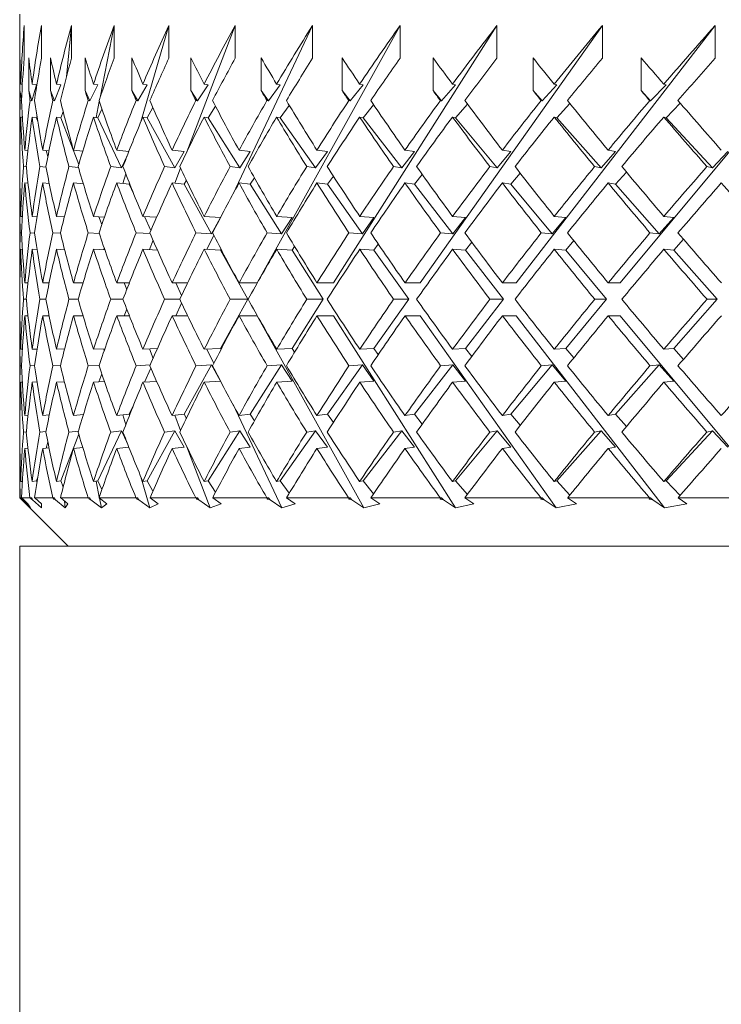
# Model space of a CAD drawing. Header units: inches. Extents: x 1.9 to 18.8, y 1.1 to 16.1.
# Tile 16 of 34: x 10.299 to 10.752, y 10.506 to 11.143. Entities that reach past the tile are written whole.
import ezdxf

# ---------------------------------------------------------------- set-up
doc = ezdxf.new("R2010")
doc.units = ezdxf.units.IN
doc.header["$MEASUREMENT"] = 0

msp = doc.modelspace()

# ---------------------------------------------------------------- linework, layer by layer
at = {"color": 7, "linetype": 'Continuous', "lineweight": 15}
for p, q in [((10.29859, 11.14617), (10.29859, 11.06871)), ((10.30146, 11.13884), (10.30146, 11.11763)), ((10.31259, 11.13884), (10.31259, 11.11763)), ((10.32876, 11.10561), (10.33202, 11.13884)), ((10.33202, 11.13884), (10.33202, 11.11763)), ((10.35045, 11.09219), (10.35955, 11.13884)), ((10.35955, 11.13884), (10.35955, 11.11763)), ((10.37684, 11.07654), (10.39492, 11.13884)), ((10.39492, 11.13884), (10.39492, 11.11763)), ((10.40651, 11.05711), (10.43779, 11.13884)), ((10.4364, 11.02993), (10.48775, 11.13884)), ((10.43779, 11.13884), (10.43779, 11.11763)), ((10.45188, 10.97247), (10.54431, 11.13884)), ((10.48775, 11.13884), (10.48775, 11.11763)), ((10.50138, 10.97247), (10.60693, 11.13884)), ((10.54431, 11.13884), (10.54431, 11.11763)), ((10.55736, 10.97247), (10.67501, 11.13884)), ((10.60693, 11.13884), (10.60693, 11.11763)), ((10.61928, 10.97247), (10.74789, 11.13884)), ((10.67501, 11.13884), (10.67501, 11.11763)), ((10.68653, 10.97247), (10.82487, 11.13884)), ((10.74789, 11.13884), (10.74789, 11.11763)), ((10.29872, 11.09667), (10.29872, 11.11788)), ((10.30441, 11.09667), (10.30441, 11.11788)), ((10.31847, 11.09667), (10.31847, 11.11788)), ((10.34077, 11.09667), (10.34077, 11.11788)), ((10.37109, 11.09667), (10.37109, 11.11788)), ((10.40913, 11.09667), (10.40913, 11.11788)), ((10.45454, 11.09667), (10.45454, 11.11788)), ((10.50687, 11.09667), (10.50687, 11.11788)), ((10.56562, 11.09667), (10.56562, 11.11788)), ((10.63023, 11.09667), (10.63023, 11.11788)), ((10.70007, 11.09667), (10.70007, 11.11788)), ((10.30024, 11.10069), (10.29919, 11.10085)), ((10.30948, 11.10041), (10.30657, 11.10085)), ((10.32516, 11.10041), (10.3223, 11.10085)), ((10.349, 11.10041), (10.34623, 11.10085)), ((10.38079, 11.10041), (10.37813, 11.10085)), ((10.42021, 11.10041), (10.41769, 11.10085)), ((10.46689, 11.10041), (10.46453, 11.10085)), ((10.52037, 11.10041), (10.51819, 11.10085)), ((10.58015, 11.10041), (10.57817, 11.10085)), ((10.64564, 11.10041), (10.64388, 11.10085)), ((10.71621, 11.10041), (10.7147, 11.10085)), ((10.29972, 11.09156), (10.29872, 11.09667)), ((10.30634, 11.09004), (10.30441, 11.09667)), ((10.30948, 11.10041), (10.30634, 11.09004)), ((10.32101, 11.09004), (10.31847, 11.09667)), ((10.32516, 11.10041), (10.32101, 11.09004)), ((10.34389, 11.09004), (10.34077, 11.09667)), ((10.349, 11.10041), (10.34389, 11.09004)), ((10.37477, 11.09004), (10.37109, 11.09667)), ((10.38079, 11.10041), (10.37477, 11.09004)), ((10.41334, 11.09004), (10.40913, 11.09667)), ((10.42021, 11.10041), (10.41334, 11.09004)), ((10.45923, 11.09004), (10.45454, 11.09667)), ((10.46689, 11.10041), (10.45923, 11.09004)), ((10.51199, 11.09004), (10.50687, 11.09667)), ((10.52037, 11.10041), (10.51199, 11.09004)), ((10.57114, 11.09004), (10.56562, 11.09667)), ((10.58015, 11.10041), (10.57114, 11.09004)), ((10.63608, 11.09004), (10.63023, 11.09667)), ((10.64564, 11.10041), (10.63608, 11.09004)), ((10.7062, 11.09004), (10.70007, 11.09667)), ((10.71621, 11.10041), (10.7062, 11.09004)), ((10.29886, 11.09021), (10.29966, 11.09009)), ((10.30519, 11.09021), (10.30634, 11.09004)), ((10.31989, 11.09021), (10.32101, 11.09004)), ((10.34281, 11.09021), (10.34389, 11.09004)), ((10.34795, 11.07937), (10.34997, 11.08972)), ((10.37372, 11.09021), (10.37477, 11.09004)), ((10.41234, 11.09021), (10.41334, 11.09004)), ((10.4583, 11.09021), (10.45923, 11.09004)), ((10.51114, 11.09021), (10.51199, 11.09004)), ((10.57036, 11.09021), (10.57114, 11.09004)), ((10.58015, 11.0792), (10.58778, 11.08798)), ((10.63539, 11.09021), (10.63608, 11.09004)), ((10.64564, 11.0792), (10.65403, 11.08831)), ((10.7056, 11.09021), (10.7062, 11.09004)), ((10.71621, 11.0792), (10.72529, 11.0886)), ((10.32516, 11.0792), (10.32667, 11.08297)), ((10.3265, 11.08256), (10.32658, 11.08332)), ((10.349, 11.0792), (10.3517, 11.08467)), ((10.38079, 11.0792), (10.3846, 11.08577)), ((10.42021, 11.0792), (10.42508, 11.08654)), ((10.46689, 11.0792), (10.47275, 11.08713)), ((10.52037, 11.0792), (10.52715, 11.08759)), ((10.30026, 11.07948), (10.29919, 11.07963)), ((10.30948, 11.0792), (10.30657, 11.07963)), ((10.30948, 11.0792), (10.30969, 11.07986)), ((10.31018, 11.0768), (10.30948, 11.0792)), ((10.32516, 11.0792), (10.3223, 11.07963)), ((10.33671, 11.04901), (10.32516, 11.0792)), ((10.349, 11.0792), (10.34623, 11.07963)), ((10.36425, 11.04687), (10.349, 11.0792)), ((10.38079, 11.0792), (10.37813, 11.07963)), ((10.39876, 11.04687), (10.38079, 11.0792)), ((10.42021, 11.0792), (10.41769, 11.07963)), ((10.44073, 11.04687), (10.42021, 11.0792)), ((10.46689, 11.0792), (10.46453, 11.07963)), ((10.48976, 11.04687), (10.46689, 11.0792)), ((10.52037, 11.0792), (10.51819, 11.07963)), ((10.54537, 11.04687), (10.52037, 11.0792)), ((10.58015, 11.0792), (10.57817, 11.07963)), ((10.60703, 11.04687), (10.58015, 11.0792)), ((10.64564, 11.0792), (10.64388, 11.07963)), ((10.67416, 11.04687), (10.64564, 11.0792)), ((10.71621, 11.0792), (10.7147, 11.07963)), ((10.74609, 11.04687), (10.71621, 11.0792)), ((10.29866, 11.05822), (10.29866, 11.05822)), ((10.30391, 11.05802), (10.30184, 11.05822)), ((10.31749, 11.05782), (10.31341, 11.05822)), ((10.31674, 11.05419), (10.31564, 11.058)), ((10.33928, 11.05761), (10.33327, 11.05822)), ((10.36906, 11.05739), (10.36123, 11.05822)), ((10.40471, 11.05737), (10.397, 11.05822)), ((10.40471, 11.05737), (10.39876, 11.04687)), ((10.44752, 11.05737), (10.44026, 11.05822)), ((10.44752, 11.05737), (10.44073, 11.04687)), ((10.49733, 11.05737), (10.48976, 11.04687)), ((10.49733, 11.05737), (10.49058, 11.05822)), ((10.55365, 11.05737), (10.54537, 11.04687)), ((10.55365, 11.05737), (10.54747, 11.05822)), ((10.61594, 11.05737), (10.60703, 11.04687)), ((10.61594, 11.05737), (10.6104, 11.05822)), ((10.6836, 11.05737), (10.67416, 11.04687)), ((10.6836, 11.05737), (10.67875, 11.05822)), ((10.75598, 11.05737), (10.74609, 11.04687)), ((10.36792, 11.05452), (10.36425, 11.04687)), ((10.30099, 11.0476), (10.30284, 11.04742)), ((10.31152, 11.0476), (10.31551, 11.0472)), ((10.33037, 11.0476), (10.3365, 11.04697)), ((10.35733, 11.0476), (10.36425, 11.04687)), ((10.39215, 11.0476), (10.39876, 11.04687)), ((10.39875, 11.03682), (10.40248, 11.04656)), ((10.4345, 11.0476), (10.44073, 11.04687)), ((10.48397, 11.0476), (10.48976, 11.04687)), ((10.54007, 11.0476), (10.54537, 11.04687)), ((10.60228, 11.0476), (10.60703, 11.04687)), ((10.66999, 11.0476), (10.67416, 11.04687)), ((10.6836, 11.03616), (10.69063, 11.04397)), ((10.74256, 11.0476), (10.74609, 11.04687)), ((10.29866, 11.03701), (10.29866, 11.03701)), ((10.30395, 11.0368), (10.30184, 11.03701)), ((10.31766, 11.03659), (10.31341, 11.03701)), ((10.33966, 11.03636), (10.33327, 11.03701)), ((10.3693, 11.03616), (10.36123, 11.03701)), ((10.36524, 11.03659), (10.36707, 11.04291)), ((10.40471, 11.03616), (10.397, 11.03701)), ((10.40471, 11.03616), (10.4062, 11.03879)), ((10.44752, 11.03616), (10.44026, 11.03701)), ((10.44752, 11.03616), (10.45022, 11.04033)), ((10.49733, 11.03616), (10.49058, 11.03701)), ((10.49733, 11.03616), (10.5012, 11.04152)), ((10.55365, 11.03616), (10.54747, 11.03701)), ((10.55365, 11.03616), (10.55863, 11.04248)), ((10.61594, 11.03616), (10.6104, 11.03701)), ((10.61594, 11.03616), (10.62198, 11.04328)), ((10.6836, 11.03616), (10.67875, 11.03701)), ((10.33956, 11.03637), (10.3396, 11.03657)), ((10.3693, 11.03616), (10.36953, 11.03665)), ((10.37211, 11.03018), (10.3693, 11.03616)), ((10.42245, 11.00421), (10.40471, 11.03616)), ((10.46779, 11.00421), (10.44752, 11.03616)), ((10.51992, 11.00421), (10.49733, 11.03616)), ((10.57834, 11.00421), (10.55365, 11.03616)), ((10.6425, 11.00421), (10.61594, 11.03616)), ((10.71178, 11.00421), (10.6836, 11.03616)), ((10.29859, 11.02654), (10.29859, 10.98295)), ((10.30024, 11.01535), (10.2992, 11.0154)), ((10.30968, 11.01524), (10.30659, 11.0154)), ((10.32743, 11.01514), (10.32233, 11.0154)), ((10.3533, 11.01503), (10.34627, 11.0154)), ((10.3516, 11.01012), (10.34964, 11.01522)), ((10.38705, 11.01492), (10.37817, 11.0154)), ((10.38333, 11.00637), (10.37911, 11.01535)), ((10.42834, 11.01479), (10.41774, 11.0154)), ((10.42805, 11.01422), (10.42245, 11.00421)), ((10.47453, 11.01479), (10.46459, 11.0154)), ((10.47453, 11.01479), (10.46779, 11.00421)), ((10.52744, 11.01479), (10.51826, 11.0154)), ((10.52744, 11.01479), (10.51992, 11.00421)), ((10.58656, 11.01479), (10.57825, 11.0154)), ((10.58656, 11.01479), (10.57834, 11.00421)), ((10.65134, 11.01479), (10.6425, 11.00421)), ((10.65134, 11.01479), (10.64397, 11.0154)), ((10.72115, 11.01479), (10.71178, 11.00421)), ((10.72115, 11.01479), (10.71479, 11.0154)), ((10.29887, 11.00478), (10.29966, 11.00474)), ((10.30522, 11.00478), (10.30811, 11.00464)), ((10.31993, 11.00478), (10.32491, 11.00453)), ((10.34287, 11.00478), (10.34991, 11.00441)), ((10.37381, 11.00478), (10.38287, 11.00429)), ((10.38235, 10.99396), (10.38469, 11.00008)), ((10.41245, 11.00478), (10.42245, 11.00421)), ((10.41951, 10.99408), (10.42388, 11.00336)), ((10.45841, 11.00478), (10.46779, 11.00421)), ((10.51127, 11.00478), (10.51992, 11.00421)), ((10.57051, 11.00478), (10.57834, 11.00421)), ((10.63555, 11.00478), (10.6425, 11.00421)), ((10.65134, 10.99358), (10.65651, 10.99976)), ((10.70578, 11.00478), (10.71178, 11.00421)), ((10.72115, 10.99358), (10.72742, 11.00065)), ((10.30024, 10.99413), (10.2992, 10.99418)), ((10.30973, 10.99403), (10.30659, 10.99418)), ((10.32756, 10.99392), (10.32233, 10.99418)), ((10.35356, 10.9938), (10.34627, 10.99418)), ((10.35283, 10.99384), (10.35315, 10.99496)), ((10.38748, 10.99368), (10.37817, 10.99418)), ((10.42836, 10.99358), (10.41774, 10.99418)), ((10.42836, 10.99358), (10.42868, 10.99415)), ((10.44598, 10.96186), (10.42836, 10.99358)), ((10.47453, 10.99358), (10.46459, 10.99418)), ((10.47453, 10.99358), (10.47611, 10.99605)), ((10.49465, 10.96186), (10.47453, 10.99358)), ((10.52744, 10.99358), (10.51826, 10.99418)), ((10.52744, 10.99358), (10.53025, 10.99753)), ((10.54986, 10.96186), (10.52744, 10.99358)), ((10.58656, 10.99358), (10.57825, 10.99418)), ((10.58656, 10.99358), (10.59058, 10.99874)), ((10.61108, 10.96186), (10.58656, 10.99358)), ((10.65134, 10.99358), (10.64397, 10.99418)), ((10.67771, 10.96186), (10.65134, 10.99358)), ((10.72115, 10.99358), (10.71479, 10.99418)), ((10.74912, 10.96186), (10.72115, 10.99358)), ((10.29866, 10.97247), (10.29866, 10.97247)), ((10.30392, 10.97247), (10.30184, 10.97247)), ((10.31756, 10.97247), (10.31342, 10.97247)), ((10.33945, 10.97247), (10.33329, 10.97247)), ((10.36937, 10.97247), (10.36125, 10.97247)), ((10.36767, 10.96812), (10.366, 10.97247)), ((10.40703, 10.97247), (10.39703, 10.97247)), ((10.40315, 10.96435), (10.39932, 10.97247)), ((10.45188, 10.97247), (10.44029, 10.97247)), ((10.50138, 10.97247), (10.49061, 10.97247)), ((10.55736, 10.97247), (10.54751, 10.97247)), ((10.61928, 10.97247), (10.61044, 10.97247)), ((10.68653, 10.97247), (10.67879, 10.97247)), ((10.30282, 10.96186), (10.30099, 10.96186)), ((10.31543, 10.96186), (10.31154, 10.96186)), ((10.33631, 10.96186), (10.33039, 10.96186)), ((10.36525, 10.96186), (10.35736, 10.96186)), ((10.40197, 10.96186), (10.3922, 10.96186)), ((10.42836, 10.93014), (10.44598, 10.96186)), ((10.44598, 10.96186), (10.43455, 10.96186)), ((10.47453, 10.93014), (10.49465, 10.96186)), ((10.49465, 10.96186), (10.48403, 10.96186)), ((10.52744, 10.93014), (10.54986, 10.96186)), ((10.54986, 10.96186), (10.54014, 10.96186)), ((10.58656, 10.93014), (10.61108, 10.96186)), ((10.61108, 10.96186), (10.60236, 10.96186)), ((10.65134, 10.93014), (10.67771, 10.96186)), ((10.67771, 10.96186), (10.67008, 10.96186)), ((10.72115, 10.93014), (10.74912, 10.96186)), ((10.74912, 10.96186), (10.74264, 10.96186)), ((10.366, 10.95125), (10.36767, 10.95559)), ((10.39932, 10.95125), (10.40315, 10.95937)), ((10.29866, 10.95125), (10.29866, 10.95125)), ((10.30392, 10.95125), (10.30184, 10.95125)), ((10.31756, 10.95125), (10.31342, 10.95125)), ((10.33945, 10.95125), (10.33329, 10.95125)), ((10.36937, 10.95125), (10.36125, 10.95125)), ((10.40703, 10.95125), (10.39703, 10.95125)), ((10.45188, 10.95125), (10.44029, 10.95125)), ((10.52083, 10.82714), (10.45188, 10.95125)), ((10.50138, 10.95125), (10.49061, 10.95125)), ((10.58012, 10.82714), (10.50138, 10.95125)), ((10.55736, 10.95125), (10.54751, 10.95125)), ((10.64512, 10.82714), (10.55736, 10.95125)), ((10.61928, 10.95125), (10.61044, 10.95125)), ((10.71522, 10.82714), (10.61928, 10.95125)), ((10.68653, 10.95125), (10.67879, 10.95125)), ((10.78973, 10.82714), (10.68653, 10.95125)), ((10.29859, 10.94077), (10.29859, 10.89718)), ((10.2992, 10.92954), (10.30024, 10.92959)), ((10.30659, 10.92954), (10.30973, 10.92969)), ((10.32233, 10.92954), (10.32756, 10.9298)), ((10.34627, 10.92954), (10.35356, 10.92991)), ((10.35315, 10.92876), (10.35283, 10.92988)), ((10.37817, 10.92954), (10.38748, 10.93004)), ((10.38469, 10.92364), (10.38235, 10.92976)), ((10.41774, 10.92954), (10.42836, 10.93014)), ((10.42388, 10.92036), (10.41951, 10.92964)), ((10.42868, 10.92957), (10.42836, 10.93014)), ((10.46459, 10.92954), (10.47453, 10.93014)), ((10.47611, 10.92767), (10.47453, 10.93014)), ((10.51826, 10.92954), (10.52744, 10.93014)), ((10.53025, 10.92618), (10.52744, 10.93014)), ((10.57825, 10.92954), (10.58656, 10.93014)), ((10.59058, 10.92498), (10.58656, 10.93014)), ((10.64397, 10.92954), (10.65134, 10.93014)), ((10.65651, 10.92396), (10.65134, 10.93014)), ((10.71479, 10.92954), (10.72115, 10.93014)), ((10.72742, 10.92307), (10.72115, 10.93014)), ((10.29966, 10.91898), (10.29887, 10.91894)), ((10.30811, 10.91908), (10.30522, 10.91894)), ((10.32491, 10.91919), (10.31993, 10.91894)), ((10.34991, 10.9193), (10.34287, 10.91894)), ((10.38287, 10.91943), (10.37381, 10.91894)), ((10.37911, 10.90837), (10.38333, 10.91735)), ((10.40471, 10.88756), (10.42245, 10.91951)), ((10.42245, 10.91951), (10.41245, 10.91894)), ((10.42245, 10.91951), (10.42805, 10.9095)), ((10.44752, 10.88756), (10.46779, 10.91951)), ((10.46779, 10.91951), (10.45841, 10.91894)), ((10.46779, 10.91951), (10.47453, 10.90893)), ((10.49733, 10.88756), (10.51992, 10.91951)), ((10.51992, 10.91951), (10.51127, 10.91894)), ((10.51992, 10.91951), (10.52744, 10.90893)), ((10.55365, 10.88756), (10.57834, 10.91951)), ((10.57834, 10.91951), (10.57051, 10.91894)), ((10.57834, 10.91951), (10.58656, 10.90893)), ((10.61594, 10.88756), (10.6425, 10.91951)), ((10.6425, 10.91951), (10.63555, 10.91894)), ((10.6425, 10.91951), (10.65134, 10.90893)), ((10.6836, 10.88756), (10.71178, 10.91951)), ((10.71178, 10.91951), (10.70578, 10.91894)), ((10.71178, 10.91951), (10.72115, 10.90893)), ((10.34964, 10.9085), (10.3516, 10.9136)), ((10.2992, 10.90832), (10.30024, 10.90837)), ((10.30659, 10.90832), (10.30968, 10.90848)), ((10.32233, 10.90832), (10.32743, 10.90858)), ((10.34627, 10.90832), (10.3533, 10.90869)), ((10.37817, 10.90832), (10.38705, 10.9088)), ((10.41774, 10.90832), (10.42834, 10.90893)), ((10.46459, 10.90832), (10.47453, 10.90893)), ((10.51826, 10.90832), (10.52744, 10.90893)), ((10.57825, 10.90832), (10.58656, 10.90893)), ((10.64397, 10.90832), (10.65134, 10.90893)), ((10.71479, 10.90832), (10.72115, 10.90893)), ((10.3693, 10.88756), (10.37211, 10.89354)), ((10.46782, 10.82714), (10.4364, 10.89379)), ((10.29866, 10.88671), (10.29866, 10.88671)), ((10.30184, 10.88671), (10.30395, 10.88692)), ((10.31341, 10.88671), (10.31766, 10.88713)), ((10.33327, 10.88671), (10.33966, 10.88736)), ((10.3396, 10.88715), (10.33956, 10.88735)), ((10.36123, 10.88671), (10.3693, 10.88756)), ((10.36707, 10.88081), (10.36524, 10.88713)), ((10.36953, 10.88707), (10.3693, 10.88756)), ((10.397, 10.88671), (10.40471, 10.88756)), ((10.40248, 10.87716), (10.39875, 10.8869)), ((10.4062, 10.88493), (10.40471, 10.88756)), ((10.44026, 10.88671), (10.44752, 10.88756)), ((10.45022, 10.88339), (10.44752, 10.88756)), ((10.49058, 10.88671), (10.49733, 10.88756)), ((10.5012, 10.8822), (10.49733, 10.88756)), ((10.54747, 10.88671), (10.55365, 10.88756)), ((10.55863, 10.88124), (10.55365, 10.88756)), ((10.6104, 10.88671), (10.61594, 10.88756)), ((10.62198, 10.88044), (10.61594, 10.88756)), ((10.67875, 10.88671), (10.6836, 10.88756)), ((10.69063, 10.87975), (10.6836, 10.88756)), ((10.30284, 10.8763), (10.30099, 10.87612)), ((10.31551, 10.87652), (10.31152, 10.87612)), ((10.32516, 10.84452), (10.33671, 10.87471)), ((10.3365, 10.87675), (10.33037, 10.87612)), ((10.349, 10.84452), (10.36425, 10.87685)), ((10.36425, 10.87685), (10.35733, 10.87612)), ((10.36425, 10.87685), (10.36792, 10.8692)), ((10.38079, 10.84452), (10.39876, 10.87685)), ((10.39876, 10.87685), (10.39215, 10.87612)), ((10.39876, 10.87685), (10.40471, 10.86635)), ((10.42021, 10.84452), (10.44073, 10.87685)), ((10.44073, 10.87685), (10.4345, 10.87612)), ((10.44073, 10.87685), (10.44752, 10.86635)), ((10.46689, 10.84452), (10.48976, 10.87685)), ((10.48976, 10.87685), (10.48397, 10.87612)), ((10.48976, 10.87685), (10.49733, 10.86635)), ((10.52037, 10.84452), (10.54537, 10.87685)), ((10.54537, 10.87685), (10.54007, 10.87612)), ((10.54537, 10.87685), (10.55365, 10.86635)), ((10.58015, 10.84452), (10.60703, 10.87685)), ((10.60703, 10.87685), (10.60228, 10.87612)), ((10.60703, 10.87685), (10.61594, 10.86635)), ((10.64564, 10.84452), (10.67416, 10.87685)), ((10.67416, 10.87685), (10.66999, 10.87612)), ((10.67416, 10.87685), (10.6836, 10.86635)), ((10.71621, 10.84452), (10.74609, 10.87685)), ((10.74609, 10.87685), (10.74256, 10.87612)), ((10.74609, 10.87685), (10.75598, 10.86635)), ((10.29866, 10.86549), (10.29866, 10.86549)), ((10.30184, 10.86549), (10.30391, 10.8657)), ((10.31341, 10.86549), (10.31749, 10.8659)), ((10.31564, 10.86572), (10.31674, 10.86953)), ((10.33327, 10.86549), (10.33928, 10.86611)), ((10.36123, 10.86549), (10.36906, 10.86633)), ((10.397, 10.86549), (10.40471, 10.86635)), ((10.42162, 10.82714), (10.40651, 10.86661)), ((10.44026, 10.86549), (10.44752, 10.86635)), ((10.49058, 10.86549), (10.49733, 10.86635)), ((10.54747, 10.86549), (10.55365, 10.86635)), ((10.6104, 10.86549), (10.61594, 10.86635)), ((10.67875, 10.86549), (10.6836, 10.86635)), ((10.29859, 10.85501), (10.29859, 10.83367)), ((10.30948, 10.84452), (10.31018, 10.84692)), ((10.38265, 10.82714), (10.37684, 10.84717)), ((10.29919, 10.84409), (10.30026, 10.84424)), ((10.30657, 10.84409), (10.30948, 10.84452)), ((10.30969, 10.84385), (10.30948, 10.84452)), ((10.3223, 10.84409), (10.32516, 10.84452)), ((10.32667, 10.84075), (10.32516, 10.84452)), ((10.32658, 10.8404), (10.3265, 10.84116)), ((10.34623, 10.84409), (10.349, 10.84452)), ((10.34997, 10.834), (10.34795, 10.84435)), ((10.3517, 10.83904), (10.349, 10.84452)), ((10.37813, 10.84409), (10.38079, 10.84452)), ((10.3846, 10.83795), (10.38079, 10.84452)), ((10.41769, 10.84409), (10.42021, 10.84452)), ((10.42508, 10.83718), (10.42021, 10.84452)), ((10.46453, 10.84409), (10.46689, 10.84452)), ((10.47275, 10.83659), (10.46689, 10.84452)), ((10.51819, 10.84409), (10.52037, 10.84452)), ((10.52715, 10.83613), (10.52037, 10.84452)), ((10.57817, 10.84409), (10.58015, 10.84452)), ((10.58778, 10.83574), (10.58015, 10.84452)), ((10.64388, 10.84409), (10.64564, 10.84452)), ((10.65403, 10.83541), (10.64564, 10.84452)), ((10.7147, 10.84409), (10.71621, 10.84452)), ((10.72529, 10.83512), (10.71621, 10.84452)), ((10.29859, 10.83367), (10.32984, 10.80242)), ((10.29859, 10.83367), (10.29886, 10.83367)), ((10.29901, 10.83353), (10.29886, 10.83367)), ((10.2997, 10.83363), (10.29901, 10.83353)), ((10.29982, 10.83269), (10.29901, 10.83353)), ((10.29966, 10.83367), (10.29983, 10.8335)), ((10.29966, 10.83367), (10.30517, 10.83367)), ((10.29983, 10.8335), (10.30378, 10.82977)), ((10.30534, 10.83353), (10.30517, 10.83367)), ((10.30634, 10.83368), (10.30534, 10.83353)), ((10.30605, 10.83269), (10.30534, 10.83353)), ((10.30605, 10.83269), (10.30634, 10.83368)), ((10.30634, 10.83368), (10.30677, 10.83227)), ((10.30811, 10.83367), (10.30826, 10.8335)), ((10.30811, 10.83367), (10.31985, 10.83367)), ((10.30826, 10.8335), (10.31259, 10.82977)), ((10.32003, 10.83353), (10.31985, 10.83367)), ((10.32101, 10.83368), (10.32003, 10.83353)), ((10.32063, 10.83269), (10.32003, 10.83353)), ((10.32063, 10.83269), (10.32101, 10.83368)), ((10.32101, 10.83368), (10.32157, 10.83227)), ((10.3249, 10.83367), (10.32502, 10.8335)), ((10.3249, 10.83367), (10.34275, 10.83367)), ((10.32502, 10.8335), (10.3297, 10.82977)), ((10.34294, 10.83353), (10.34275, 10.83367)), ((10.34389, 10.83368), (10.34294, 10.83353)), ((10.34343, 10.83269), (10.34294, 10.83353)), ((10.34343, 10.83269), (10.34389, 10.83368)), ((10.34389, 10.83368), (10.34459, 10.83227)), ((10.34985, 10.83367), (10.34995, 10.8335)), ((10.34985, 10.83367), (10.37366, 10.83367)), ((10.34995, 10.8335), (10.35493, 10.82977)), ((10.37385, 10.83353), (10.37366, 10.83367)), ((10.37477, 10.83368), (10.37385, 10.83353)), ((10.37422, 10.83269), (10.37385, 10.83353)), ((10.37422, 10.83269), (10.37477, 10.83368)), ((10.37477, 10.83368), (10.37559, 10.83227)), ((10.38275, 10.83367), (10.38282, 10.8335)), ((10.38275, 10.83367), (10.41226, 10.83367)), ((10.38282, 10.8335), (10.38805, 10.82977)), ((10.41247, 10.83353), (10.41226, 10.83367)), ((10.41334, 10.83368), (10.41247, 10.83353)), ((10.41271, 10.83269), (10.41247, 10.83353)), ((10.41271, 10.83269), (10.41334, 10.83368)), ((10.41334, 10.83368), (10.41427, 10.83227)), ((10.42325, 10.83367), (10.4233, 10.8335)), ((10.42325, 10.83367), (10.4582, 10.83367)), ((10.4233, 10.8335), (10.42873, 10.82977)), ((10.45841, 10.83353), (10.4582, 10.83367)), ((10.45923, 10.83368), (10.45841, 10.83353)), ((10.45853, 10.83269), (10.45841, 10.83353)), ((10.45853, 10.83269), (10.45923, 10.83368)), ((10.45923, 10.83368), (10.46027, 10.83227)), ((10.47099, 10.83367), (10.47101, 10.8335)), ((10.47099, 10.83367), (10.51103, 10.83367)), ((10.47101, 10.8335), (10.47659, 10.82977)), ((10.51125, 10.83353), (10.51103, 10.83367)), ((10.51123, 10.83269), (10.51199, 10.83368)), ((10.51123, 10.83269), (10.51125, 10.83353)), ((10.51199, 10.83368), (10.51125, 10.83353)), ((10.51199, 10.83368), (10.51313, 10.83227)), ((10.52549, 10.83367), (10.52548, 10.8335)), ((10.52548, 10.8335), (10.53115, 10.82977)), ((10.52549, 10.83367), (10.57024, 10.83367)), ((10.57046, 10.83353), (10.57024, 10.83367)), ((10.57031, 10.83269), (10.57114, 10.83368)), ((10.57031, 10.83269), (10.57046, 10.83353)), ((10.57114, 10.83368), (10.57046, 10.83353)), ((10.57114, 10.83368), (10.57236, 10.83227)), ((10.58623, 10.83367), (10.58619, 10.8335)), ((10.58619, 10.8335), (10.59191, 10.82977)), ((10.58623, 10.83367), (10.63526, 10.83367)), ((10.6352, 10.83269), (10.63608, 10.83368)), ((10.6352, 10.83269), (10.63548, 10.83353)), ((10.63548, 10.83353), (10.63526, 10.83367)), ((10.63608, 10.83368), (10.63548, 10.83353)), ((10.63608, 10.83368), (10.63738, 10.83227)), ((10.65263, 10.83367), (10.65257, 10.8335)), ((10.65257, 10.8335), (10.65827, 10.82977)), ((10.65263, 10.83367), (10.70546, 10.83367)), ((10.70528, 10.83269), (10.7062, 10.83368)), ((10.70528, 10.83269), (10.70568, 10.83353)), ((10.70568, 10.83353), (10.70546, 10.83367)), ((10.7062, 10.83368), (10.70568, 10.83353)), ((10.7062, 10.83368), (10.70756, 10.83227)), ((10.72404, 10.83367), (10.72395, 10.8335)), ((10.72395, 10.8335), (10.72959, 10.82977)), ((10.72404, 10.83367), (10.78017, 10.83367)), ((10.29982, 10.83269), (10.29996, 10.83338)), ((10.29982, 10.83269), (10.3003, 10.83227)), ((10.30011, 10.83324), (10.3003, 10.83227)), ((10.3056, 10.82714), (10.3003, 10.83227)), ((10.3056, 10.82714), (10.30378, 10.82977)), ((10.30605, 10.83269), (10.30677, 10.83227)), ((10.31259, 10.82714), (10.30677, 10.83227)), ((10.31259, 10.82714), (10.31259, 10.82977)), ((10.32063, 10.83269), (10.32157, 10.83227)), ((10.32788, 10.82714), (10.32157, 10.83227)), ((10.32788, 10.82714), (10.32744, 10.83157)), ((10.32788, 10.82714), (10.3297, 10.82977)), ((10.34343, 10.83269), (10.34459, 10.83227)), ((10.35131, 10.82714), (10.34459, 10.83227)), ((10.35131, 10.82714), (10.35008, 10.8334)), ((10.35131, 10.82714), (10.35493, 10.82977)), ((10.37422, 10.83269), (10.37559, 10.83227)), ((10.38265, 10.82714), (10.37559, 10.83227)), ((10.38265, 10.82714), (10.38805, 10.82977)), ((10.41271, 10.83269), (10.41427, 10.83227)), ((10.42162, 10.82714), (10.41427, 10.83227)), ((10.42162, 10.82714), (10.42873, 10.82977)), ((10.45853, 10.83269), (10.46027, 10.83227)), ((10.46782, 10.82714), (10.46027, 10.83227)), ((10.46782, 10.82714), (10.47659, 10.82977)), ((10.51123, 10.83269), (10.51313, 10.83227)), ((10.52083, 10.82714), (10.51313, 10.83227)), ((10.52083, 10.82714), (10.53115, 10.82977)), ((10.57031, 10.83269), (10.57236, 10.83227)), ((10.58012, 10.82714), (10.57236, 10.83227)), ((10.58012, 10.82714), (10.59191, 10.82977)), ((10.6352, 10.83269), (10.63738, 10.83227)), ((10.64512, 10.82714), (10.63738, 10.83227)), ((10.64512, 10.82714), (10.65827, 10.82977)), ((10.70528, 10.83269), (10.70756, 10.83227)), ((10.71522, 10.82714), (10.70756, 10.83227)), ((10.71522, 10.82714), (10.72959, 10.82977)), ((10.29859, 10.80242), (10.29859, 8.80242)), ((10.55487, 10.80242), (10.29859, 10.80242)), ((12.04859, 10.80242), (10.55487, 10.80242))]:
    msp.add_line(p, q, dxfattribs=at)
for centre, start, end in [((11.17359, 10.98295), 169.7369, 172.25628), ((11.17359, 10.96173), 169.7369, 171.55414), ((11.17359, 10.98295), 172.95853, 175.0646), ((11.17359, 10.96173), 172.25628, 174.36669), ((11.17359, 10.98295), 175.7626, 177.8746), ((11.17359, 10.96173), 175.0646, 177.17922), ((11.17359, 10.98295), 178.57009, 180.68627), ((11.17359, 10.96173), 177.8746, 179.99173), ((11.17359, 10.96199), 180.00827, 182.1254), ((11.17359, 10.94077), 179.31373, 181.42991), ((11.17359, 10.96199), 182.82078, 184.9354), ((11.17359, 10.94077), 182.1254, 184.2374), ((11.17359, 10.96199), 185.63331, 187.74372), ((11.17359, 10.94077), 184.9354, 187.03048)]:
    msp.add_arc(centre, 0.875, start, end, dxfattribs=at)
for centre, major_axis, ratio, start_param, end_param in [((11.17359, 10.98295), (0.64833, -0.64833), 0.906347, 3.796953, 3.840925), ((11.17359, 10.98295), (0.64833, 0.64833), 0.906347, 2.127982, 2.171954), ((11.17359, 10.98295), (0.67638, 0.67638), 0.820679, 2.078895, 2.122866), ((11.17359, 10.98295), (0.70281, 0.70281), 0.741651, 2.029808, 2.073779), ((11.17359, 10.98295), (0.72754, 0.72754), 0.668179, 1.98072, 2.024692), ((11.17359, 10.98295), (0.75051, 0.75051), 0.599377, 1.931633, 1.975604), ((11.17359, 10.98295), (0.77168, 0.77168), 0.534511, 1.882545, 1.926517), ((11.17359, 10.98295), (0.79099, 0.79099), 0.472965, 1.833458, 1.877429), ((11.17359, 10.98295), (0.80839, 0.80839), 0.414214, 1.784371, 1.828342), ((11.17359, 10.98295), (0.82385, 0.82385), 0.357806, 1.735283, 1.779255), ((11.17359, 10.96199), (0.67638, -0.67638), 0.820679, 3.846041, 3.865795), ((11.17359, 10.96173), (0.64833, -0.64833), 0.906347, 3.796953, 3.82867), ((11.17359, 10.96199), (0.70281, -0.70281), 0.741651, 3.895128, 3.914882), ((11.17359, 10.96199), (0.72754, -0.72754), 0.668179, 3.944216, 3.963969), ((11.17359, 10.96173), (0.64833, 0.64833), 0.906347, 2.127982, 2.159699), ((11.17359, 10.96199), (0.75051, -0.75051), 0.599377, 3.993303, 4.013057), ((11.17359, 10.96173), (0.67638, 0.67638), 0.820679, 2.078895, 2.110612), ((11.17359, 10.96199), (0.77168, -0.77168), 0.534511, 4.04239, 4.062144), ((11.17359, 10.96173), (0.70281, 0.70281), 0.741651, 2.029808, 2.061524), ((11.17359, 10.96199), (0.79099, -0.79099), 0.472965, 4.091478, 4.111232), ((11.17359, 10.96173), (0.72754, 0.72754), 0.668179, 1.98072, 2.012437), ((11.17359, 10.96199), (0.80839, -0.80839), 0.414214, 4.140565, 4.160319), ((11.17359, 10.96173), (0.75051, 0.75051), 0.599377, 1.931633, 1.963349), ((11.17359, 10.96199), (0.82385, -0.82385), 0.357806, 4.189652, 4.209406), ((11.17359, 10.96173), (0.77168, 0.77168), 0.534511, 1.882545, 1.914262), ((11.17359, 10.96199), (0.83732, -0.83732), 0.303347, 4.23874, 4.258494), ((11.17359, 10.96173), (0.79099, 0.79099), 0.472965, 1.833458, 1.865175), ((11.17359, 10.96199), (0.84878, -0.84878), 0.250487, 4.287827, 4.307581), ((11.17359, 10.96173), (0.80839, 0.80839), 0.414214, 1.784371, 1.816087), ((11.17359, 10.96199), (0.85819, -0.85819), 0.198912, 4.336915, 4.356668), ((11.17359, 10.96173), (0.82385, 0.82385), 0.357806, 1.735283, 1.767), ((11.17359, 10.94077), (0.67638, -0.67638), 0.820679, 3.846041, 3.853538), ((11.17359, 10.94077), (0.70281, -0.70281), 0.741651, 3.895128, 3.902625), ((11.17359, 10.94077), (0.72754, -0.72754), 0.668179, 3.944216, 3.951713), ((11.17359, 10.94077), (0.75051, -0.75051), 0.599377, 3.993303, 4.0008), ((11.17359, 10.94077), (0.77168, -0.77168), 0.534511, 4.04239, 4.049888), ((11.17359, 10.94077), (0.79099, -0.79099), 0.472965, 4.091478, 4.098975), ((11.17359, 10.94077), (0.80839, -0.80839), 0.414214, 4.140565, 4.148062), ((11.17359, 10.94077), (0.82385, -0.82385), 0.357806, 4.189652, 4.19715), ((11.17359, 10.94077), (0.83732, -0.83732), 0.303347, 4.23874, 4.246237), ((11.17359, 10.94077), (0.84878, -0.84878), 0.250487, 4.287827, 4.295325), ((11.17359, 10.94077), (0.85819, -0.85819), 0.198912, 4.336915, 4.344412), ((11.17359, 10.98295), (0.64833, -0.64833), 0.906347, 3.853181, 3.889939), ((11.17359, 10.96199), (0.67638, -0.67638), 0.820679, 3.878049, 3.914955), ((11.17359, 10.96199), (0.70281, -0.70281), 0.741651, 3.927137, 3.964042), ((11.17359, 10.98295), (0.64833, 0.64833), 0.906347, 2.18421, 2.220968), ((11.17359, 10.96199), (0.72754, -0.72754), 0.668179, 3.976224, 4.01313), ((11.17359, 10.98295), (0.67638, 0.67638), 0.820679, 2.135123, 2.171881), ((11.17359, 10.96199), (0.75051, -0.75051), 0.599377, 4.025312, 4.062217), ((11.17359, 10.98295), (0.70281, 0.70281), 0.741651, 2.086036, 2.122793), ((11.17359, 10.96199), (0.77168, -0.77168), 0.534511, 4.074399, 4.111305), ((11.17359, 10.98295), (0.72754, 0.72754), 0.668179, 2.036948, 2.073706), ((11.17359, 10.96199), (0.79099, -0.79099), 0.472965, 4.123486, 4.160392), ((11.17359, 10.98295), (0.75051, 0.75051), 0.599377, 1.987861, 2.024618), ((11.17359, 10.96199), (0.80839, -0.80839), 0.414214, 4.172574, 4.209479), ((11.17359, 10.98295), (0.77168, 0.77168), 0.534511, 1.938773, 1.975531), ((11.17359, 10.96199), (0.82385, -0.82385), 0.357806, 4.221661, 4.258567), ((11.17359, 10.98295), (0.79099, 0.79099), 0.472965, 1.889686, 1.926444), ((11.17359, 10.96199), (0.83732, -0.83732), 0.303347, 4.270748, 4.307654), ((11.17359, 10.98295), (0.80839, 0.80839), 0.414214, 1.840599, 1.877356), ((11.17359, 10.96199), (0.84878, -0.84878), 0.250487, 4.319836, 4.356742), ((11.17359, 10.98295), (0.82385, 0.82385), 0.357806, 1.791511, 1.828269), ((11.17359, 10.96199), (0.85819, -0.85819), 0.198912, 4.368923, 4.405829), ((11.17359, 10.96173), (0.64833, -0.64833), 0.906347, 3.840925, 3.877758), ((11.17359, 10.94077), (0.67638, -0.67638), 0.820679, 3.865795, 3.902773), ((11.17359, 10.94077), (0.70281, -0.70281), 0.741651, 3.914882, 3.95186), ((11.17359, 10.96173), (0.64833, 0.64833), 0.906347, 2.171954, 2.208787), ((11.17359, 10.94077), (0.72754, -0.72754), 0.668179, 3.963969, 4.000947), ((11.17359, 10.96173), (0.67638, 0.67638), 0.820679, 2.122866, 2.1597), ((11.17359, 10.94077), (0.75051, -0.75051), 0.599377, 4.013057, 4.050035), ((11.17359, 10.96173), (0.70281, 0.70281), 0.741651, 2.073779, 2.110612), ((11.17359, 10.94077), (0.77168, -0.77168), 0.534511, 4.062144, 4.099122), ((11.17359, 10.96173), (0.72754, 0.72754), 0.668179, 2.024692, 2.061525), ((11.17359, 10.94077), (0.79099, -0.79099), 0.472965, 4.111232, 4.148209), ((11.17359, 10.96173), (0.75051, 0.75051), 0.599377, 1.975604, 2.012438), ((11.17359, 10.94077), (0.80839, -0.80839), 0.414214, 4.160319, 4.197297), ((11.17359, 10.96173), (0.77168, 0.77168), 0.534511, 1.926517, 1.96335), ((11.17359, 10.94077), (0.82385, -0.82385), 0.357806, 4.209406, 4.246384), ((11.17359, 10.96173), (0.79099, 0.79099), 0.472965, 1.877429, 1.914263), ((11.17359, 10.94077), (0.83732, -0.83732), 0.303347, 4.258494, 4.295472), ((11.17359, 10.96173), (0.80839, 0.80839), 0.414214, 1.828342, 1.865176), ((11.17359, 10.94077), (0.84878, -0.84878), 0.250487, 4.307581, 4.344559), ((11.17359, 10.96173), (0.82385, 0.82385), 0.357806, 1.779255, 1.816088), ((11.17359, 10.94077), (0.85819, -0.85819), 0.198912, 4.356668, 4.393646), ((11.17359, 10.96199), (0.64833, -0.64833), 0.906347, 3.878048, 3.914999), ((11.17359, 10.96199), (0.67638, -0.67638), 0.820679, 3.927136, 3.964086), ((11.17359, 10.98295), (0.64833, 0.64833), 0.906347, 2.233151, 2.270012), ((11.17359, 10.96199), (0.70281, -0.70281), 0.741651, 3.976223, 4.013173), ((11.17359, 10.98295), (0.67638, 0.67638), 0.820679, 2.184063, 2.220925), ((11.17359, 10.96199), (0.72754, -0.72754), 0.668179, 4.025311, 4.062261), ((11.17359, 10.98295), (0.70281, 0.70281), 0.741651, 2.134976, 2.171837), ((11.17359, 10.96199), (0.75051, -0.75051), 0.599377, 4.074398, 4.111348), ((11.17359, 10.98295), (0.72754, 0.72754), 0.668179, 2.085888, 2.12275), ((11.17359, 10.96199), (0.77168, -0.77168), 0.534511, 4.123485, 4.160436), ((11.17359, 10.98295), (0.75051, 0.75051), 0.599377, 2.036801, 2.073662), ((11.17359, 10.96199), (0.79099, -0.79099), 0.472965, 4.172573, 4.209523), ((11.17359, 10.98295), (0.77168, 0.77168), 0.534511, 1.987714, 2.024575), ((11.17359, 10.96199), (0.80839, -0.80839), 0.414214, 4.22166, 4.25861), ((11.17359, 10.98295), (0.79099, 0.79099), 0.472965, 1.938626, 1.975488), ((11.17359, 10.96199), (0.82385, -0.82385), 0.357806, 4.270748, 4.307698), ((11.17359, 10.98295), (0.80839, 0.80839), 0.414214, 1.889539, 1.9264), ((11.17359, 10.96199), (0.83732, -0.83732), 0.303347, 4.319835, 4.356785), ((11.17359, 10.98295), (0.82385, 0.82385), 0.357806, 1.840452, 1.877313), ((11.17359, 10.96199), (0.84878, -0.84878), 0.250487, 4.368922, 4.405872), ((11.17359, 10.98295), (0.83732, 0.83732), 0.303347, 1.791364, 1.828225), ((11.17359, 10.94077), (0.64833, -0.64833), 0.906347, 3.865868, 3.90286), ((11.17359, 10.94077), (0.67638, -0.67638), 0.820679, 3.914955, 3.951948), ((11.17359, 10.96173), (0.64833, 0.64833), 0.906347, 2.220968, 2.257875), ((11.17359, 10.94077), (0.70281, -0.70281), 0.741651, 3.964042, 4.001035), ((11.17359, 10.96173), (0.67638, 0.67638), 0.820679, 2.171881, 2.208788), ((11.17359, 10.94077), (0.72754, -0.72754), 0.668179, 4.01313, 4.050122), ((11.17359, 10.96173), (0.70281, 0.70281), 0.741651, 2.122793, 2.1597), ((11.17359, 10.94077), (0.75051, -0.75051), 0.599377, 4.062217, 4.09921), ((11.17359, 10.96173), (0.72754, 0.72754), 0.668179, 2.073706, 2.110613), ((11.17359, 10.94077), (0.77168, -0.77168), 0.534511, 4.111305, 4.148297), ((11.17359, 10.96173), (0.75051, 0.75051), 0.599377, 2.024618, 2.061526), ((11.17359, 10.94077), (0.79099, -0.79099), 0.472965, 4.160392, 4.197384), ((11.17359, 10.96173), (0.77168, 0.77168), 0.534511, 1.975531, 2.012438), ((11.17359, 10.94077), (0.80839, -0.80839), 0.414214, 4.209479, 4.246472), ((11.17359, 10.96173), (0.79099, 0.79099), 0.472965, 1.926444, 1.963351), ((11.17359, 10.94077), (0.82385, -0.82385), 0.357806, 4.258567, 4.295559), ((11.17359, 10.96173), (0.80839, 0.80839), 0.414214, 1.877356, 1.914263), ((11.17359, 10.94077), (0.83732, -0.83732), 0.303347, 4.307654, 4.344647), ((11.17359, 10.96173), (0.82385, 0.82385), 0.357806, 1.828269, 1.865176), ((11.17359, 10.94077), (0.84878, -0.84878), 0.250487, 4.356742, 4.393734), ((11.17359, 10.96173), (0.83732, 0.83732), 0.303347, 1.779182, 1.816089), ((11.17359, 10.94077), (0.85819, -0.85819), 0.198912, 4.405829, 4.442821), ((11.17359, 10.96199), (0.64833, -0.64833), 0.906347, 3.927135, 3.9641), ((11.17359, 10.98295), (0.64833, 0.64833), 0.906347, 2.28215, 2.319085), ((11.17359, 10.96199), (0.67638, -0.67638), 0.820679, 3.976223, 4.013188), ((11.17359, 10.98295), (0.67638, 0.67638), 0.820679, 2.233063, 2.269997), ((11.17359, 10.96199), (0.70281, -0.70281), 0.741651, 4.02531, 4.062275), ((11.17359, 10.98295), (0.70281, 0.70281), 0.741651, 2.183976, 2.22091), ((11.17359, 10.96199), (0.72754, -0.72754), 0.668179, 4.074398, 4.111363), ((11.17359, 10.98295), (0.72754, 0.72754), 0.668179, 2.134888, 2.171823), ((11.17359, 10.96199), (0.75051, -0.75051), 0.599377, 4.123485, 4.16045), ((11.17359, 10.98295), (0.75051, 0.75051), 0.599377, 2.085801, 2.122735), ((11.17359, 10.96199), (0.77168, -0.77168), 0.534511, 4.172572, 4.209537), ((11.17359, 10.98295), (0.77168, 0.77168), 0.534511, 2.036713, 2.073648), ((11.17359, 10.96199), (0.79099, -0.79099), 0.472965, 4.22166, 4.258625), ((11.17359, 10.98295), (0.79099, 0.79099), 0.472965, 1.987626, 2.024561), ((11.17359, 10.96199), (0.80839, -0.80839), 0.414214, 4.270747, 4.307712), ((11.17359, 10.98295), (0.80839, 0.80839), 0.414214, 1.938539, 1.975473), ((11.17359, 10.96199), (0.82385, -0.82385), 0.357806, 4.319834, 4.3568), ((11.17359, 10.98295), (0.82385, 0.82385), 0.357806, 1.889451, 1.926386), ((11.17359, 10.96199), (0.83732, -0.83732), 0.303347, 4.368922, 4.405887), ((11.17359, 10.98295), (0.83732, 0.83732), 0.303347, 1.840364, 1.877298), ((11.17359, 10.96199), (0.84878, -0.84878), 0.250487, 4.418009, 4.454974), ((11.17359, 10.94077), (0.64833, -0.64833), 0.906347, 3.914999, 3.951977), ((11.17359, 10.96173), (0.64833, 0.64833), 0.906347, 2.270012, 2.306963), ((11.17359, 10.94077), (0.67638, -0.67638), 0.820679, 3.964086, 4.001064), ((11.17359, 10.96173), (0.67638, 0.67638), 0.820679, 2.220925, 2.257875), ((11.17359, 10.94077), (0.70281, -0.70281), 0.741651, 4.013173, 4.050151), ((11.17359, 10.96173), (0.70281, 0.70281), 0.741651, 2.171837, 2.208788), ((11.17359, 10.94077), (0.72754, -0.72754), 0.668179, 4.062261, 4.099239), ((11.17359, 10.96173), (0.72754, 0.72754), 0.668179, 2.12275, 2.159701), ((11.17359, 10.94077), (0.75051, -0.75051), 0.599377, 4.111348, 4.148326), ((11.17359, 10.96173), (0.75051, 0.75051), 0.599377, 2.073662, 2.110613), ((11.17359, 10.94077), (0.77168, -0.77168), 0.534511, 4.160436, 4.197414), ((11.17359, 10.96173), (0.77168, 0.77168), 0.534511, 2.024575, 2.061526), ((11.17359, 10.94077), (0.79099, -0.79099), 0.472965, 4.209523, 4.246501), ((11.17359, 10.96173), (0.79099, 0.79099), 0.472965, 1.975488, 2.012438), ((11.17359, 10.94077), (0.80839, -0.80839), 0.414214, 4.25861, 4.295588), ((11.17359, 10.96173), (0.80839, 0.80839), 0.414214, 1.9264, 1.963351), ((11.17359, 10.94077), (0.82385, -0.82385), 0.357806, 4.307698, 4.344676), ((11.17359, 10.96173), (0.82385, 0.82385), 0.357806, 1.877313, 1.914264), ((11.17359, 10.94077), (0.83732, -0.83732), 0.303347, 4.356785, 4.393763), ((11.17359, 10.96173), (0.83732, 0.83732), 0.303347, 1.828225, 1.865176), ((11.17359, 10.94077), (0.84878, -0.84878), 0.250487, 4.405872, 4.44285), ((11.17359, 10.98295), (0.64833, 0.64833), 0.906347, 2.331209, 2.368187), ((11.17359, 10.96199), (0.64833, -0.64833), 0.906347, 3.976223, 4.013173), ((11.17359, 10.98295), (0.67638, 0.67638), 0.820679, 2.282121, 2.319099), ((11.17359, 10.96199), (0.67638, -0.67638), 0.820679, 4.02531, 4.062261), ((11.17359, 10.98295), (0.70281, 0.70281), 0.741651, 2.233034, 2.270012), ((11.17359, 10.96199), (0.70281, -0.70281), 0.741651, 4.074397, 4.111348), ((11.17359, 10.98295), (0.72754, 0.72754), 0.668179, 2.183947, 2.220925), ((11.17359, 10.96199), (0.72754, -0.72754), 0.668179, 4.123485, 4.160436), ((11.17359, 10.98295), (0.75051, 0.75051), 0.599377, 2.134859, 2.171837), ((11.17359, 10.96199), (0.75051, -0.75051), 0.599377, 4.172572, 4.209523), ((11.17359, 10.98295), (0.77168, 0.77168), 0.534511, 2.085772, 2.12275), ((11.17359, 10.96199), (0.77168, -0.77168), 0.534511, 4.221659, 4.25861), ((11.17359, 10.98295), (0.79099, 0.79099), 0.472965, 2.036684, 2.073662), ((11.17359, 10.96199), (0.79099, -0.79099), 0.472965, 4.270747, 4.307698), ((11.17359, 10.98295), (0.80839, 0.80839), 0.414214, 1.987597, 2.024575), ((11.17359, 10.96199), (0.80839, -0.80839), 0.414214, 4.319834, 4.356785), ((11.17359, 10.98295), (0.82385, 0.82385), 0.357806, 1.93851, 1.975488), ((11.17359, 10.96199), (0.82385, -0.82385), 0.357806, 4.368922, 4.405872), ((11.17359, 10.98295), (0.83732, 0.83732), 0.303347, 1.889422, 1.9264), ((11.17359, 10.96199), (0.83732, -0.83732), 0.303347, 4.418009, 4.45496), ((11.17359, 10.98295), (0.84878, 0.84878), 0.250487, 1.840335, 1.877313), ((11.17359, 10.96173), (0.64833, 0.64833), 0.906347, 2.319085, 2.35605), ((11.17359, 10.94077), (0.64833, -0.64833), 0.906347, 3.9641, 4.001035), ((11.17359, 10.96173), (0.67638, 0.67638), 0.820679, 2.269997, 2.306963), ((11.17359, 10.94077), (0.67638, -0.67638), 0.820679, 4.013188, 4.050122), ((11.17359, 10.96173), (0.70281, 0.70281), 0.741651, 2.22091, 2.257875), ((11.17359, 10.94077), (0.70281, -0.70281), 0.741651, 4.062275, 4.09921), ((11.17359, 10.96173), (0.72754, 0.72754), 0.668179, 2.171823, 2.208788), ((11.17359, 10.94077), (0.72754, -0.72754), 0.668179, 4.111363, 4.148297), ((11.17359, 10.96173), (0.75051, 0.75051), 0.599377, 2.122735, 2.1597), ((11.17359, 10.94077), (0.75051, -0.75051), 0.599377, 4.16045, 4.197384), ((11.17359, 10.96173), (0.77168, 0.77168), 0.534511, 2.073648, 2.110613), ((11.17359, 10.94077), (0.77168, -0.77168), 0.534511, 4.209537, 4.246472), ((11.17359, 10.96173), (0.79099, 0.79099), 0.472965, 2.024561, 2.061526), ((11.17359, 10.94077), (0.79099, -0.79099), 0.472965, 4.258625, 4.295559), ((11.17359, 10.96173), (0.80839, 0.80839), 0.414214, 1.975473, 2.012438), ((11.17359, 10.94077), (0.80839, -0.80839), 0.414214, 4.307712, 4.344647), ((11.17359, 10.96173), (0.82385, 0.82385), 0.357806, 1.926386, 1.963351), ((11.17359, 10.94077), (0.82385, -0.82385), 0.357806, 4.3568, 4.393734), ((11.17359, 10.96173), (0.83732, 0.83732), 0.303347, 1.877298, 1.914263), ((11.17359, 10.94077), (0.83732, -0.83732), 0.303347, 4.405887, 4.442821), ((11.17359, 10.96173), (0.84878, 0.84878), 0.250487, 1.828211, 1.865176), ((11.17359, 10.98295), (0.64833, 0.64833), 0.906347, 2.380325, 2.417318), ((11.17359, 10.98295), (0.67638, 0.67638), 0.820679, 2.331238, 2.36823), ((11.17359, 10.96199), (0.64833, -0.64833), 0.906347, 4.02531, 4.062217), ((11.17359, 10.98295), (0.70281, 0.70281), 0.741651, 2.28215, 2.319143), ((11.17359, 10.96199), (0.67638, -0.67638), 0.820679, 4.074398, 4.111305), ((11.17359, 10.98295), (0.72754, 0.72754), 0.668179, 2.233063, 2.270055), ((11.17359, 10.96199), (0.70281, -0.70281), 0.741651, 4.123485, 4.160392), ((11.17359, 10.98295), (0.75051, 0.75051), 0.599377, 2.183976, 2.220968), ((11.17359, 10.96199), (0.72754, -0.72754), 0.668179, 4.172572, 4.209479), ((11.17359, 10.98295), (0.77168, 0.77168), 0.534511, 2.134888, 2.171881), ((11.17359, 10.96199), (0.75051, -0.75051), 0.599377, 4.22166, 4.258567), ((11.17359, 10.98295), (0.79099, 0.79099), 0.472965, 2.085801, 2.122793), ((11.17359, 10.96199), (0.77168, -0.77168), 0.534511, 4.270747, 4.307654), ((11.17359, 10.98295), (0.80839, 0.80839), 0.414214, 2.036713, 2.073706), ((11.17359, 10.96199), (0.79099, -0.79099), 0.472965, 4.319834, 4.356742), ((11.17359, 10.98295), (0.82385, 0.82385), 0.357806, 1.987626, 2.024618), ((11.17359, 10.96199), (0.80839, -0.80839), 0.414214, 4.368922, 4.405829), ((11.17359, 10.98295), (0.83732, 0.83732), 0.303347, 1.938539, 1.975531), ((11.17359, 10.96199), (0.82385, -0.82385), 0.357806, 4.418009, 4.454916), ((11.17359, 10.98295), (0.84878, 0.84878), 0.250487, 1.889451, 1.926444), ((11.17359, 10.96199), (0.83732, -0.83732), 0.303347, 4.467097, 4.504004), ((11.17359, 10.98295), (0.85819, 0.85819), 0.198912, 1.840364, 1.877356), ((11.17359, 10.96173), (0.64833, 0.64833), 0.906347, 2.368187, 2.405137), ((11.17359, 10.96173), (0.67638, 0.67638), 0.820679, 2.319099, 2.356049), ((11.17359, 10.94077), (0.64833, -0.64833), 0.906347, 4.013173, 4.050035), ((11.17359, 10.96173), (0.70281, 0.70281), 0.741651, 2.270012, 2.306962), ((11.17359, 10.94077), (0.67638, -0.67638), 0.820679, 4.062261, 4.099122), ((11.17359, 10.96173), (0.72754, 0.72754), 0.668179, 2.220925, 2.257875), ((11.17359, 10.94077), (0.70281, -0.70281), 0.741651, 4.111348, 4.148209), ((11.17359, 10.96173), (0.75051, 0.75051), 0.599377, 2.171837, 2.208787), ((11.17359, 10.94077), (0.72754, -0.72754), 0.668179, 4.160436, 4.197297), ((11.17359, 10.96173), (0.77168, 0.77168), 0.534511, 2.12275, 2.1597), ((11.17359, 10.94077), (0.75051, -0.75051), 0.599377, 4.209523, 4.246384), ((11.17359, 10.96173), (0.79099, 0.79099), 0.472965, 2.073662, 2.110612), ((11.17359, 10.94077), (0.77168, -0.77168), 0.534511, 4.25861, 4.295472), ((11.17359, 10.96173), (0.80839, 0.80839), 0.414214, 2.024575, 2.061525), ((11.17359, 10.94077), (0.79099, -0.79099), 0.472965, 4.307698, 4.344559), ((11.17359, 10.96173), (0.82385, 0.82385), 0.357806, 1.975488, 2.012438), ((11.17359, 10.94077), (0.80839, -0.80839), 0.414214, 4.356785, 4.393646), ((11.17359, 10.96173), (0.83732, 0.83732), 0.303347, 1.9264, 1.96335), ((11.17359, 10.94077), (0.82385, -0.82385), 0.357806, 4.405872, 4.442734), ((11.17359, 10.96173), (0.84878, 0.84878), 0.250487, 1.877313, 1.914263), ((11.17359, 10.94077), (0.83732, -0.83732), 0.303347, 4.45496, 4.491821), ((11.17359, 10.96199), (0.64833, 0.64833), 0.906347, 2.405427, 2.44226), ((11.17359, 10.98295), (0.67638, 0.67638), 0.820679, 2.380413, 2.417391), ((11.17359, 10.98295), (0.70281, 0.70281), 0.741651, 2.331325, 2.368303), ((11.17359, 10.96199), (0.64833, -0.64833), 0.906347, 4.074398, 4.111232), ((11.17359, 10.98295), (0.72754, 0.72754), 0.668179, 2.282238, 2.319216), ((11.17359, 10.96199), (0.67638, -0.67638), 0.820679, 4.123485, 4.160319), ((11.17359, 10.98295), (0.75051, 0.75051), 0.599377, 2.233151, 2.270129), ((11.17359, 10.96199), (0.70281, -0.70281), 0.741651, 4.172573, 4.209406), ((11.17359, 10.98295), (0.77168, 0.77168), 0.534511, 2.184063, 2.221041), ((11.17359, 10.96199), (0.72754, -0.72754), 0.668179, 4.22166, 4.258494), ((11.17359, 10.98295), (0.79099, 0.79099), 0.472965, 2.134976, 2.171954), ((11.17359, 10.96199), (0.75051, -0.75051), 0.599377, 4.270748, 4.307581), ((11.17359, 10.98295), (0.80839, 0.80839), 0.414214, 2.085888, 2.122866), ((11.17359, 10.96199), (0.77168, -0.77168), 0.534511, 4.319835, 4.356668), ((11.17359, 10.98295), (0.82385, 0.82385), 0.357806, 2.036801, 2.073779), ((11.17359, 10.96199), (0.79099, -0.79099), 0.472965, 4.368922, 4.405756), ((11.17359, 10.98295), (0.83732, 0.83732), 0.303347, 1.987714, 2.024692), ((11.17359, 10.96199), (0.80839, -0.80839), 0.414214, 4.41801, 4.454843), ((11.17359, 10.98295), (0.84878, 0.84878), 0.250487, 1.938626, 1.975604), ((11.17359, 10.96199), (0.82385, -0.82385), 0.357806, 4.467097, 4.503931), ((11.17359, 10.98295), (0.85819, 0.85819), 0.198912, 1.889539, 1.926517), ((11.17359, 10.94077), (0.64833, 0.64833), 0.906347, 2.393246, 2.429812), ((11.17359, 10.96173), (0.67638, 0.67638), 0.820679, 2.36823, 2.4049), ((11.17359, 10.96173), (0.70281, 0.70281), 0.741651, 2.319143, 2.355812), ((11.17359, 10.94077), (0.64833, -0.64833), 0.906347, 4.062217, 4.098783), ((11.17359, 10.96173), (0.72754, 0.72754), 0.668179, 2.270055, 2.306725), ((11.17359, 10.94077), (0.67638, -0.67638), 0.820679, 4.111305, 4.147871), ((11.17359, 10.96173), (0.75051, 0.75051), 0.599377, 2.220968, 2.257637), ((11.17359, 10.94077), (0.70281, -0.70281), 0.741651, 4.160392, 4.196958), ((11.17359, 10.96173), (0.77168, 0.77168), 0.534511, 2.171881, 2.20855), ((11.17359, 10.94077), (0.72754, -0.72754), 0.668179, 4.209479, 4.246045), ((11.17359, 10.96173), (0.79099, 0.79099), 0.472965, 2.122793, 2.159463), ((11.17359, 10.94077), (0.75051, -0.75051), 0.599377, 4.258567, 4.295133), ((11.17359, 10.96173), (0.80839, 0.80839), 0.414214, 2.073706, 2.110375), ((11.17359, 10.94077), (0.77168, -0.77168), 0.534511, 4.307654, 4.34422), ((11.17359, 10.96173), (0.82385, 0.82385), 0.357806, 2.024618, 2.061288), ((11.17359, 10.94077), (0.79099, -0.79099), 0.472965, 4.356742, 4.393308), ((11.17359, 10.96173), (0.83732, 0.83732), 0.303347, 1.975531, 2.0122), ((11.17359, 10.94077), (0.80839, -0.80839), 0.414214, 4.405829, 4.442395), ((11.17359, 10.96173), (0.84878, 0.84878), 0.250487, 1.926444, 1.963113), ((11.17359, 10.94077), (0.82385, -0.82385), 0.357806, 4.454916, 4.491482), ((11.17359, 10.96173), (0.85819, 0.85819), 0.198912, 1.877356, 1.914026)]:
    msp.add_ellipse(centre, major_axis=major_axis, ratio=ratio, start_param=start_param, end_param=end_param, dxfattribs=at)

doc.saveas('drawing.dxf')
